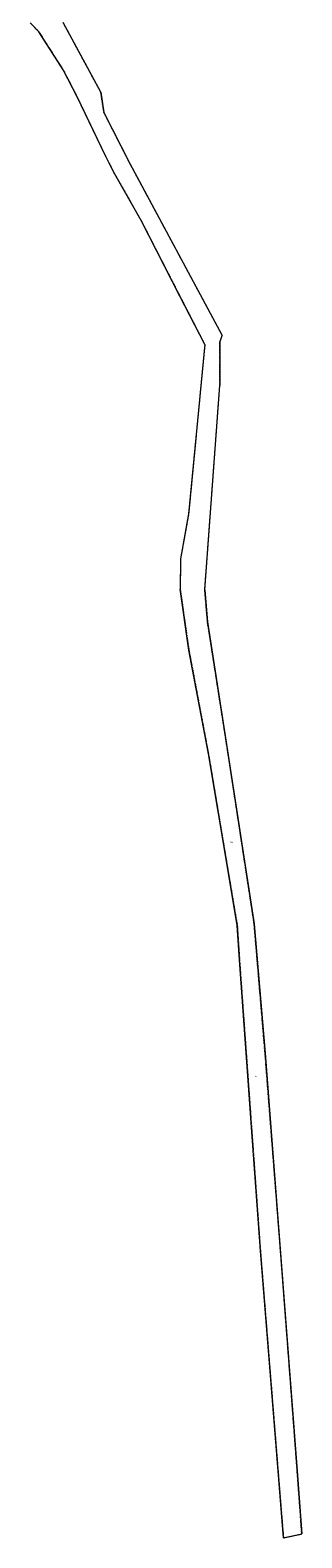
# Model space of a CAD drawing. Header units: metres. Extents: x 5550386 to 5551997, y 5954078 to 5957813.
# Tile 1 of 16: x 5551467 to 5551701, y 5954078 to 5955379. Entities that reach past the tile are written whole.
import ezdxf
from ezdxf.enums import TextEntityAlignment as Align

# ---------------------------------------------------------------- set-up
doc = ezdxf.new("R2010")
doc.units = ezdxf.units.M
doc.linetypes.add('219-500', pattern=[0])
doc.linetypes.add('egug-500', pattern=[1, 0.5, -0.5])
doc.styles.get("Standard").update_dxf_attribs({"font": 'Working1250', "width": 0.75})

msp = doc.modelspace()

# ---------------------------------------------------------------- linework, layer by layer
at = {"layer": '218-kontur użytku gruntowego', "color": 3, "linetype": 'egug-500', "lineweight": 18, "flags": 128}
for points in [[(5551466.96, 5955385.01), (5551474.43, 5955377.32)], [(5551527.74, 5955324.99), (5551495.25, 5955385.2)], [(5551474.43, 5955377.32), (5551495.46, 5955344.33)], [(5551495.46, 5955344.33), (5551507.32, 5955321.16)], [(5551507.32, 5955321.16), (5551531.44, 5955270.65)], [(5551530.38, 5955307.63), (5551527.74, 5955324.99)], [(5551552.76, 5955263.6), (5551530.38, 5955307.63)], [(5551531.44, 5955270.65), (5551538.72, 5955256.52)], [(5551538.72, 5955256.52), (5551562.5, 5955214.31)], [(5551631.82, 5955116.19), (5551552.76, 5955263.6)], [(5551562.5, 5955214.31), (5551595.85, 5955149.19)], [(5551595.85, 5955149.19), (5551617.26, 5955107.37)], [(5551630.14, 5955109.26), (5551632.31, 5955115.28)], [(5551632.31, 5955115.28), (5551631.82, 5955116.19)], [(5551617.26, 5955107.37), (5551611.07, 5955042.27)], [(5551630.19, 5955071.95), (5551630.14, 5955109.26)], [(5551617.25, 5954895.67), (5551630.19, 5955071.95)], [(5551611.07, 5955042.27), (5551603.38, 5954961.24)], [(5551603.38, 5954961.24), (5551597.94, 5954931.04)], [(5551597.94, 5954931.04), (5551596.37, 5954922.37)], [(5551596.37, 5954922.37), (5551596.09, 5954896.2)], [(5551596.09, 5954896.2), (5551603.63, 5954843.73)], [(5551619.56, 5954868.08), (5551617.25, 5954895.67)], [(5551635.78, 5954764.33), (5551619.56, 5954868.08)], [(5551603.63, 5954843.73), (5551620.43, 5954754.35)], [(5551656.43, 5954629.28), (5551635.78, 5954764.33)], [(5551620.43, 5954754.35), (5551629.07, 5954702.72)], [(5551629.07, 5954702.72), (5551645.24, 5954606.15)], [(5551659.75, 5954607.58), (5551656.43, 5954629.28)], [(5551645.24, 5954606.15), (5551647.48, 5954572.08)], [(5551661.11, 5954591.43), (5551659.75, 5954607.58)], [(5551664.29, 5954553.57), (5551661.11, 5954591.43)], [(5551647.48, 5954572.08), (5551648.19, 5954562.19)], [(5551648.19, 5954562.19), (5551648.57, 5954556.78)], [(5551648.57, 5954556.78), (5551648.61, 5954556.27)], [(5551648.61, 5954556.27), (5551658.39, 5954419.95)], [(5551669.13, 5954496.09), (5551664.29, 5954553.57)], [(5551681.05, 5954343.44), (5551669.13, 5954496.09)], [(5551658.39, 5954419.95), (5551665.16, 5954325.46)], [(5551682.31, 5954327.3), (5551681.05, 5954343.44)], [(5551665.16, 5954325.46), (5551680.39, 5954135.27)], [(5551684.51, 5954298.23), (5551682.31, 5954327.3)], [(5551696.81, 5954135.72), (5551684.51, 5954298.23)], [(5551700.78, 5954081.2), (5551696.81, 5954135.72)], [(5551680.39, 5954135.27), (5551684.46, 5954084.58)], [(5551684.46, 5954084.58), (5551684.87, 5954079.47)], [(5551684.87, 5954079.47), (5551685, 5954077.83)], [(5551685, 5954077.83), (5551700.78, 5954081.2)]]:
    msp.add_lwpolyline(points, dxfattribs=at)
at = {"layer": '219-działka ewidencyjna', "color": 7, "linetype": '219-500', "lineweight": 18, "flags": 128}
for points in [[(5551474.43, 5955377.32), (5551466.96, 5955385.01)], [(5551527.74, 5955324.99), (5551495.25, 5955385.2)], [(5551495.46, 5955344.33), (5551474.43, 5955377.32)], [(5551507.32, 5955321.16), (5551495.46, 5955344.33)], [(5551531.44, 5955270.65), (5551507.32, 5955321.16)], [(5551527.74, 5955324.99), (5551530.38, 5955307.63)], [(5551530.38, 5955307.63), (5551552.76, 5955263.6)], [(5551538.72, 5955256.52), (5551531.44, 5955270.65)], [(5551562.5, 5955214.31), (5551538.72, 5955256.52)], [(5551552.76, 5955263.6), (5551632.31, 5955115.28)], [(5551595.85, 5955149.19), (5551562.5, 5955214.31)], [(5551617.26, 5955107.37), (5551595.85, 5955149.19)], [(5551630.14, 5955109.26), (5551632.31, 5955115.28)], [(5551617.26, 5955107.37), (5551603.38, 5954961.24)], [(5551630.14, 5955109.26), (5551630.19, 5955071.95)], [(5551617.25, 5954895.67), (5551630.19, 5955071.95)], [(5551603.38, 5954961.24), (5551596.37, 5954922.37)], [(5551596.37, 5954922.37), (5551596.09, 5954896.2)], [(5551603.63, 5954843.73), (5551596.09, 5954896.2)], [(5551617.25, 5954895.67), (5551619.56, 5954868.08)], [(5551619.56, 5954868.08), (5551635.78, 5954764.33)], [(5551620.43, 5954754.35), (5551603.63, 5954843.73)], [(5551635.78, 5954764.33), (5551659.75, 5954607.58)], [(5551629.07, 5954702.72), (5551620.43, 5954754.35)], [(5551645.24, 5954606.15), (5551629.07, 5954702.72)], [(5551647.48, 5954572.08), (5551645.24, 5954606.15)], [(5551659.75, 5954607.58), (5551669.13, 5954496.09)], [(5551648.61, 5954556.27), (5551647.48, 5954572.08)], [(5551658.39, 5954419.95), (5551648.61, 5954556.27)], [(5551669.13, 5954496.09), (5551682.31, 5954327.3)], [(5551665.16, 5954325.46), (5551658.39, 5954419.95)], [(5551680.39, 5954135.27), (5551665.16, 5954325.46)], [(5551682.31, 5954327.3), (5551696.81, 5954135.72)], [(5551696.81, 5954135.72), (5551700.78, 5954081.2)], [(5551685, 5954077.83), (5551680.39, 5954135.27)], [(5551685, 5954077.83), (5551700.78, 5954081.2)]]:
    msp.add_lwpolyline(points, dxfattribs=at)

# ---------------------------------------------------------------- texts
at = {"layer": '210-oznaczenie konturu użytku gruntowego', "color": 3, "linetype": 'CONTINUOUS', "lineweight": 18, "width": 0.79}
msp.add_text('dr', height=1, dxfattribs=at).set_placement((5551660.6, 5954475.54))
at = {"layer": '211-numer działki ewidencyjnej', "color": 7, "linetype": 'CONTINUOUS', "lineweight": 18, "width": 0.79}
msp.add_text('36/1', height=1, dxfattribs=at).set_placement((5551638.91, 5954678.38), align=Align.TOP_LEFT)

doc.saveas('drawing.dxf')
